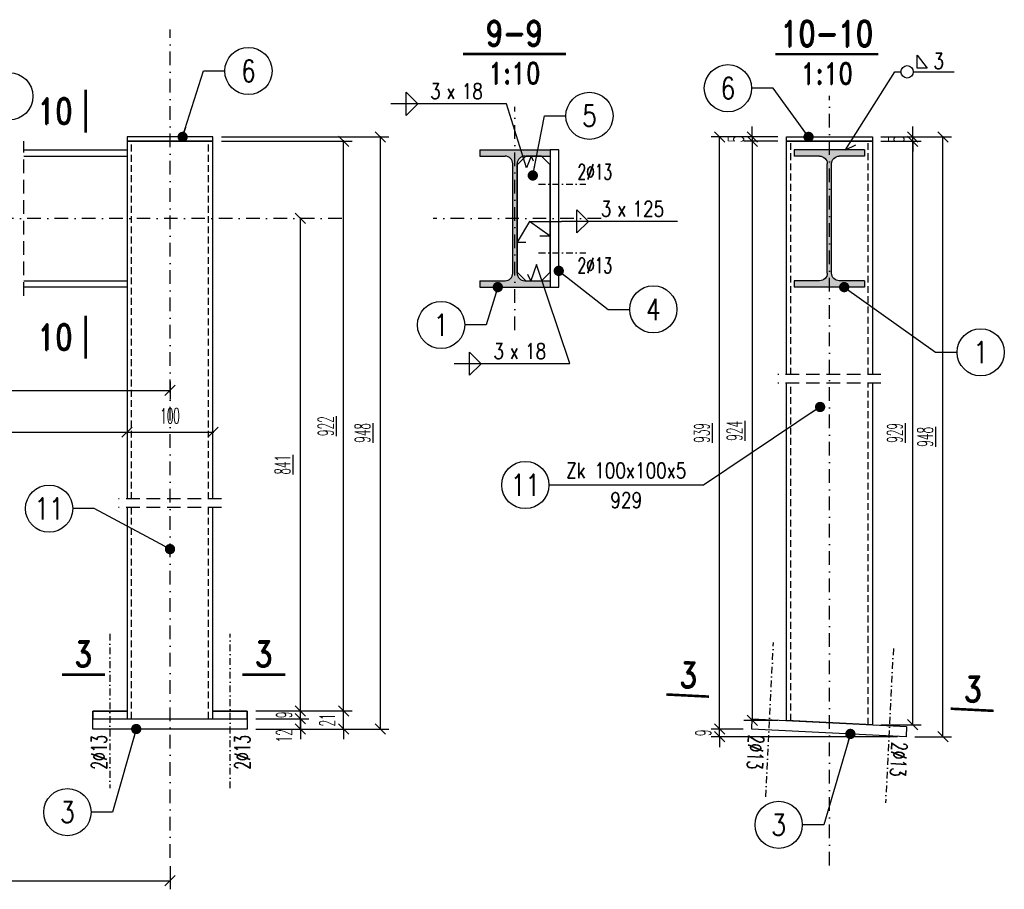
# Model space of a CAD drawing. Header units: millimetres. Extents: x -228255 to 14536, y -140109 to 119945.
# Tile 4 of 123: x -204224 to -203078, y 51501 to 52514. Entities that reach past the tile are written whole.
import ezdxf
from ezdxf.enums import TextEntityAlignment as Align

# ---------------------------------------------------------------- set-up
doc = ezdxf.new("R2010")
doc.units = ezdxf.units.MM
doc.header["$LTSCALE"] = 2.5
for name, pattern in [('DASHDOT', [25.4, 12.7, -6.35, 0, -6.35]), ('DASHDOT2', [12.7, 6.35, -3.175, 0, -3.175]), ('DASHED', [19.05, 12.7, -6.35]), ('DASHED2', [9.525, 6.35, -3.175])]:
    doc.linetypes.add(name, pattern=pattern)
for name, color, linetype in [('Gruba', 6, 'Continuous'), ('Opisy_stal', 7, 'Continuous'), ('Osie', 134, 'DASHDOT'), ('Osie_laczniki', 157, 'DASHDOT2'), ('Przerywana', 5, 'DASHED'), ('stal', 4, 'Continuous'), ('Stal_nw', 181, 'DASHED2'), ('Stal_przekroj', 1, 'Continuous'), ('Tekst', 31, 'Continuous'), ('Wymiary', 86, 'Continuous')]:
    doc.layers.add(name, color=color, linetype=linetype)
doc.styles.get("Standard").update_dxf_attribs({"font": 'romans.shx', "width": 0.65})
doc.styles.add('style1', font='romand.shx', dxfattribs={"width": 0.8})
doc.styles.add('style3', font='romans.shx', dxfattribs={"width": 0.5})
doc.dimstyles.new('Skala_10', dxfattribs={"dimtxt": 18, "dimasz": 12, "dimexe": 10, "dimexo": 10, "dimgap": 10, "dimtad": 1, "dimdec": 0, "dimdsep": 46, "dimtxsty": 'style3', "dimblk": 'OBLIQUE', "dimcen": 0, "dimdle": 1, "dimclrd": 256, "dimclre": 256, "dimclrt": 31, "dimadec": 1, "dimazin": 0, "dimtfac": 1, "dimtdec": 0, "dimtix": 1, "dimtmove": 2, "dimatfit": 0, "dimldrblk": 'DOT', "dimfxl": 1, "dimtolj": 1, "dimtzin": 0, "dimlwd": -1, "dimlwe": -1, "dimarcsym": 0})
doc.dimstyles.new('Skala_10$7', dxfattribs={"dimscale": 0, "dimtxt": 18, "dimasz": 12, "dimexe": 10, "dimexo": 15, "dimgap": 5, "dimtad": 1, "dimdec": 0, "dimrnd": 0.5, "dimzin": 9, "dimdsep": 46, "dimtxsty": 'Standard', "dimblk1": 'OBLIQUE', "dimblk2": 'OBLIQUE', "dimsah": 1, "dimcen": 10, "dimdle": 10, "dimclrt": 31, "dimadec": 0, "dimazin": 0, "dimtfac": 1, "dimtdec": 0, "dimtmove": 2, "dimatfit": 3, "dimldrblk": 'DOT', "dimfxl": 1, "dimtolj": 1, "dimtzin": 9, "dimarcsym": 0})

# ---------------------------------------------------------------- blocks, each defined once
blk = doc.blocks.new('_Oblique')
at = {"color": 0, "linetype": 'ByBlock', "lineweight": -2}
blk.add_line((-0.5, -0.5), (0.5, 0.5), dxfattribs=at)
blk = doc.blocks.new('*D716')
at = {"layer": 'Defpoints', "color": 0, "ltscale": 0.5, "transparency": 16777216}
for p in [(-205779.2, 51537.6), (-204049.2, 51537.6), (-204049.2, 51510.8)]:
    blk.add_point(p, dxfattribs=at)
at = {"layer": 'Wymiary', "ltscale": 0.5, "transparency": 16777216}
for p, q in [((-205779.2, 51527.6), (-205779.2, 51500.8)), ((-204049.2, 51527.6), (-204049.2, 51500.8)), ((-205780.2, 51510.8), (-204048.2, 51510.8))]:
    blk.add_line(p, q, dxfattribs=at)
at = {"layer": 'Wymiary', "ltscale": 0.5, "transparency": 16777216, "xscale": 12, "yscale": 12, "zscale": 12, "rotation": 180}
blk.add_blockref('_Oblique', (-205779.2, 51510.8), dxfattribs=at)
at = {"layer": 'Wymiary', "ltscale": 0.5, "transparency": 16777216, "xscale": 12, "yscale": 12, "zscale": 12}
blk.add_blockref('_Oblique', (-204049.2, 51510.8), dxfattribs=at)
at = {"layer": 'Wymiary', "color": 31, "ltscale": 0.5, "transparency": 16777216, "insert": (-204914.2, 51531.6), "char_height": 18, "attachment_point": 5, "style": 'style3'}
blk.add_mtext('\\A1;\\L5700', dxfattribs=at)
blk = doc.blocks.new('_Dot')
at = {"color": 0, "linetype": 'ByBlock', "lineweight": -2}
blk.add_line((-0.5, 0), (-1, 0), dxfattribs=at)
at = {"color": 0, "linetype": 'ByBlock', "const_width": 0.5}
blk.add_lwpolyline([(-0.25, 0, 1), (0.25, 0, 1)], format="xyb", close=True, dxfattribs=at)
blk = doc.blocks.new('*D717')
at = {"layer": 'Defpoints', "color": 0, "ltscale": 0.5, "transparency": 16777216}
for p in [(-203897.4, 52282.6), (-203897.4, 52282.6), (-203959.2, 51708.6)]:
    blk.add_point(p, dxfattribs=at)
at = {"layer": 'Wymiary', "ltscale": 0.5, "transparency": 16777216}
for p, q in [((-203897.4, 51707.6), (-203897.4, 52283.6)), ((-203949.2, 51708.6), (-203887.4, 51708.6))]:
    blk.add_line(p, q, dxfattribs=at)
at = {"layer": 'Wymiary', "ltscale": 0.5, "transparency": 16777216, "xscale": 12, "yscale": 12, "zscale": 12}
for p, rotation in [((-203897.4, 52282.6), 90), ((-203897.4, 51708.6), 270)]:
    blk.add_blockref('_Oblique', p, dxfattribs=dict(at, rotation=rotation))
at = {"layer": 'Wymiary', "color": 31, "ltscale": 0.5, "transparency": 16777216, "insert": (-203918.2, 51995.6), "char_height": 18, "attachment_point": 5, "rotation": 90, "style": 'style3'}
blk.add_mtext('\\A1;\\L841', dxfattribs=at)
blk = doc.blocks.new('*D718')
at = {"layer": 'Defpoints', "color": 0, "ltscale": 0.5, "transparency": 16777216}
for p in [(-203999.2, 52372.6), (-203847.1, 52372.6), (-203959.2, 51708.6)]:
    blk.add_point(p, dxfattribs=at)
at = {"layer": 'Wymiary', "ltscale": 0.5, "transparency": 16777216}
for p, q in [((-203847.1, 51707.6), (-203847.1, 52373.6)), ((-203989.2, 52372.6), (-203837.1, 52372.6)), ((-203949.2, 51708.6), (-203837.1, 51708.6))]:
    blk.add_line(p, q, dxfattribs=at)
at = {"layer": 'Wymiary', "ltscale": 0.5, "transparency": 16777216, "xscale": 12, "yscale": 12, "zscale": 12}
for p, rotation in [((-203847.1, 52372.6), 90), ((-203847.1, 51708.6), 270)]:
    blk.add_blockref('_Oblique', p, dxfattribs=dict(at, rotation=rotation))
at = {"layer": 'Wymiary', "color": 31, "ltscale": 0.5, "transparency": 16777216, "insert": (-203867.9, 52040.6), "char_height": 18, "attachment_point": 5, "rotation": 90, "style": 'style3'}
blk.add_mtext('\\A1;\\L922', dxfattribs=at)
blk = doc.blocks.new('*D719')
at = {"layer": 'Defpoints', "color": 0, "ltscale": 0.5, "transparency": 16777216}
for p in [(-203999.2, 52377.6), (-203959.2, 51687.6), (-203804.3, 51687.6)]:
    blk.add_point(p, dxfattribs=at)
at = {"layer": 'Wymiary', "ltscale": 0.5, "transparency": 16777216}
for p, q in [((-203989.2, 52377.6), (-203794.3, 52377.6)), ((-203804.3, 52378.6), (-203804.3, 51686.6)), ((-203949.2, 51687.6), (-203794.3, 51687.6))]:
    blk.add_line(p, q, dxfattribs=at)
at = {"layer": 'Wymiary', "ltscale": 0.5, "transparency": 16777216, "xscale": 12, "yscale": 12, "zscale": 12}
for p, rotation in [((-203804.3, 52377.6), 90), ((-203804.3, 51687.6), 270)]:
    blk.add_blockref('_Oblique', p, dxfattribs=dict(at, rotation=rotation))
at = {"layer": 'Wymiary', "color": 31, "ltscale": 0.5, "transparency": 16777216, "insert": (-203825.1, 52032.6), "char_height": 18, "attachment_point": 5, "rotation": 90, "style": 'style3'}
blk.add_mtext('\\A1;\\L948', dxfattribs=at)
blk = doc.blocks.new('*D722')
at = {"layer": 'Defpoints', "color": 0, "ltscale": 0.5, "transparency": 16777216}
for p in [(-204501.7, 52102.6), (-204049.2, 52102.6), (-204049.2, 52082.1)]:
    blk.add_point(p, dxfattribs=at)
at = {"layer": 'Wymiary', "ltscale": 0.5, "transparency": 16777216}
for p, q in [((-204501.7, 52092.6), (-204501.7, 52072.1)), ((-204049.2, 52092.6), (-204049.2, 52072.1)), ((-204502.7, 52082.1), (-204048.2, 52082.1))]:
    blk.add_line(p, q, dxfattribs=at)
at = {"layer": 'Wymiary', "ltscale": 0.5, "transparency": 16777216, "xscale": 12, "yscale": 12, "zscale": 12, "rotation": 180}
blk.add_blockref('_Oblique', (-204501.7, 52082.1), dxfattribs=at)
at = {"layer": 'Wymiary', "ltscale": 0.5, "transparency": 16777216, "xscale": 12, "yscale": 12, "zscale": 12}
blk.add_blockref('_Oblique', (-204049.2, 52082.1), dxfattribs=at)
at = {"layer": 'Wymiary', "color": 31, "ltscale": 0.5, "transparency": 16777216, "insert": (-204275.5, 52102.9), "char_height": 18, "attachment_point": 5, "style": 'style3'}
blk.add_mtext('\\A1;\\L1055', dxfattribs=at)
blk = doc.blocks.new('*D724')
at = {"layer": 'Defpoints', "color": 0, "ltscale": 0.5, "transparency": 16777216}
for p in [(-205729.2, 52048.9), (-204099.2, 52033.5), (-204099.2, 52033.5)]:
    blk.add_point(p, dxfattribs=at)
at = {"layer": 'Wymiary', "ltscale": 0.5, "transparency": 16777216}
for p, q in [((-205730.2, 52033.5), (-204098.2, 52033.5)), ((-205729.2, 52038.9), (-205729.2, 52023.5))]:
    blk.add_line(p, q, dxfattribs=at)
at = {"layer": 'Wymiary', "ltscale": 0.5, "transparency": 16777216, "xscale": 12, "yscale": 12, "zscale": 12, "rotation": 180}
blk.add_blockref('_Oblique', (-205729.2, 52033.5), dxfattribs=at)
at = {"layer": 'Wymiary', "ltscale": 0.5, "transparency": 16777216, "xscale": 12, "yscale": 12, "zscale": 12}
blk.add_blockref('_Oblique', (-204099.2, 52033.5), dxfattribs=at)
at = {"layer": 'Wymiary', "color": 31, "ltscale": 0.5, "transparency": 16777216, "insert": (-204714.2, 52054.3), "char_height": 18, "attachment_point": 5, "style": 'style3'}
blk.add_mtext('\\A1;\\L5600', dxfattribs=at)
blk = doc.blocks.new('*D725')
at = {"layer": 'Defpoints', "color": 0, "ltscale": 0.5, "transparency": 16777216}
for p in [(-204099.2, 52033.5), (-203999.2, 52033.5), (-203999.2, 52033.5)]:
    blk.add_point(p, dxfattribs=at)
at = {"layer": 'Wymiary', "ltscale": 0.5, "transparency": 16777216}
blk.add_line((-204100.2, 52033.5), (-203998.2, 52033.5), dxfattribs=at)
at = {"layer": 'Wymiary', "ltscale": 0.5, "transparency": 16777216, "xscale": 12, "yscale": 12, "zscale": 12, "rotation": 180}
blk.add_blockref('_Oblique', (-204099.2, 52033.5), dxfattribs=at)
at = {"layer": 'Wymiary', "ltscale": 0.5, "transparency": 16777216, "xscale": 12, "yscale": 12, "zscale": 12}
blk.add_blockref('_Oblique', (-203999.2, 52033.5), dxfattribs=at)
at = {"layer": 'Wymiary', "color": 31, "ltscale": 0.5, "transparency": 16777216, "insert": (-204049.2, 52052.5), "char_height": 18, "attachment_point": 5, "style": 'style3'}
blk.add_mtext('\\A1;100', dxfattribs=at)
blk = doc.blocks.new('Elem_lewy')
at = {"color": 7}
blk.add_line((0, 0), (-25, 0), dxfattribs=at)
blk.add_circle((-52.5, 0), 27.5, dxfattribs=at)
at = {"color": 31, "width": 0.8}
blk.add_attdef('22', text='', height=25, dxfattribs=at).set_placement((-52.5, 0), align=Align.MIDDLE)
blk = doc.blocks.new('Elem_prawy')
at = {"color": 7}
blk.add_line((0, 0), (25, 0), dxfattribs=at)
blk.add_circle((52.5, 0), 27.5, dxfattribs=at)
at = {"color": 31, "width": 0.8}
blk.add_attdef('22', text='', height=25, dxfattribs=at).set_placement((52.5, 0), align=Align.MIDDLE)
blk = doc.blocks.new('I160PE')
for p, q in [((-41, 160), (41, 160)), ((-41, 160), (-41, 152.6)), ((-41, 152.6), (-11.5, 152.6)), ((11.5, 152.6), (41, 152.6)), ((41, 160), (41, 152.6)), ((-2.5, 16.4), (-2.5, 143.6)), ((2.5, 16.4), (2.5, 143.6)), ((-41, 7.4), (-11.5, 7.4)), ((-41, 7.4), (-41, 0)), ((-41, 0), (41, 0)), ((11.5, 7.4), (41, 7.4)), ((41, 7.4), (41, 0))]:
    blk.add_line(p, q)
for centre, start, end in [((-11.5, 143.6), 0, 90), ((11.5, 143.6), 90, 180), ((-11.5, 16.4), 270, 0), ((11.5, 16.4), 180, 270)]:
    blk.add_arc(centre, 9, start, end)
blk = doc.blocks.new('Pach_obustr_lewa')
at = {"color": 7}
for p, q in [((-117, -13.5), (-117, 13.5)), ((-117, 13.5), (-103.5, 0)), ((0, 0), (-135, 0)), ((-117, -13.5), (-103.5, 0))]:
    blk.add_line(p, q, dxfattribs=at)
at = {"color": 31, "width": 0.8}
blk.add_text('x', height=18, dxfattribs=at).set_placement((-70, 5.6))
blk.add_attdef('AA', text='', height=18, dxfattribs=at).set_placement((-76.8, 5.6), align=Align.RIGHT)
blk.add_attdef('LLLL', (-52.3, 5.6), '', height=18, dxfattribs=at)
blk = doc.blocks.new('Pach_obustr_prawa')
at = {"color": 7}
for p, q in [((18, -13.5), (18, 13.5)), ((18, 13.5), (31.5, 0)), ((135, 0), (0, 0)), ((18, -13.5), (31.5, 0))]:
    blk.add_line(p, q, dxfattribs=at)
at = {"color": 31, "width": 0.8}
blk.add_text('x', height=18, dxfattribs=at).set_placement((65, 5.6))
blk.add_attdef('AA', text='', height=18, dxfattribs=at).set_placement((58.2, 5.6), align=Align.RIGHT)
blk.add_attdef('LLLL', (82.7, 5.6), '', height=18, dxfattribs=at)
blk = doc.blocks.new('*D745')
at = {"layer": 'Defpoints', "color": 0, "ltscale": 0.5, "transparency": 16777216}
for p in [(-203959.2, 51699.6), (-203897.4, 51699.6), (-203959.2, 51687.6)]:
    blk.add_point(p, dxfattribs=at)
at = {"layer": 'Wymiary', "ltscale": 0.5, "transparency": 16777216}
for p, q in [((-203897.4, 51699.6), (-203897.4, 51711.6)), ((-203949.2, 51699.6), (-203887.4, 51699.6)), ((-203897.4, 51687.6), (-203897.4, 51699.6)), ((-203949.2, 51687.6), (-203887.4, 51687.6)), ((-203897.4, 51687.6), (-203897.4, 51675.6))]:
    blk.add_line(p, q, dxfattribs=at)
at = {"layer": 'Wymiary', "ltscale": 0.5, "transparency": 16777216, "xscale": 12, "yscale": 12, "zscale": 12}
for p, rotation in [((-203897.4, 51699.6), 270), ((-203897.4, 51687.6), 90)]:
    blk.add_blockref('_Oblique', p, dxfattribs=dict(at, rotation=rotation))
at = {"layer": 'Wymiary', "color": 31, "ltscale": 0.5, "transparency": 16777216, "insert": (-203916.4, 51679.8), "char_height": 18, "attachment_point": 5, "rotation": 90, "style": 'style3'}
blk.add_mtext('\\A1;12', dxfattribs=at)
blk = doc.blocks.new('*D746')
at = {"layer": 'Defpoints', "color": 0, "ltscale": 0.5, "transparency": 16777216}
for p in [(-203959.2, 51708.6), (-203847.1, 51708.6), (-203959.2, 51687.6)]:
    blk.add_point(p, dxfattribs=at)
at = {"layer": 'Wymiary', "ltscale": 0.5, "transparency": 16777216}
for p, q in [((-203847.1, 51708.6), (-203847.1, 51720.6)), ((-203949.2, 51708.6), (-203837.1, 51708.6)), ((-203847.1, 51687.6), (-203847.1, 51708.6)), ((-203949.2, 51687.6), (-203837.1, 51687.6)), ((-203847.1, 51687.6), (-203847.1, 51675.6))]:
    blk.add_line(p, q, dxfattribs=at)
at = {"layer": 'Wymiary', "ltscale": 0.5, "transparency": 16777216, "xscale": 12, "yscale": 12, "zscale": 12}
for p, rotation in [((-203847.1, 51708.6), 270), ((-203847.1, 51687.6), 90)]:
    blk.add_blockref('_Oblique', p, dxfattribs=dict(at, rotation=rotation))
at = {"layer": 'Wymiary', "color": 31, "ltscale": 0.5, "transparency": 16777216, "insert": (-203866.1, 51698.1), "char_height": 18, "attachment_point": 5, "rotation": 90, "style": 'style3'}
blk.add_mtext('\\A1;21', dxfattribs=at)
blk = doc.blocks.new('*D747')
at = {"layer": 'Defpoints', "color": 0, "ltscale": 0.5, "transparency": 16777216}
for p in [(-203959.2, 51708.6), (-203897.4, 51708.6), (-203959.2, 51699.6)]:
    blk.add_point(p, dxfattribs=at)
at = {"layer": 'Wymiary', "ltscale": 0.5, "transparency": 16777216}
for p, q in [((-203897.4, 51708.6), (-203897.4, 51720.6)), ((-203949.2, 51708.6), (-203887.4, 51708.6)), ((-203897.4, 51699.6), (-203897.4, 51708.6)), ((-203949.2, 51699.6), (-203887.4, 51699.6)), ((-203897.4, 51699.6), (-203897.4, 51687.6))]:
    blk.add_line(p, q, dxfattribs=at)
at = {"layer": 'Wymiary', "ltscale": 0.5, "transparency": 16777216, "xscale": 12, "yscale": 12, "zscale": 12}
for p, rotation in [((-203897.4, 51708.6), 270), ((-203897.4, 51699.6), 90)]:
    blk.add_blockref('_Oblique', p, dxfattribs=dict(at, rotation=rotation))
at = {"layer": 'Wymiary', "color": 31, "ltscale": 0.5, "transparency": 16777216, "insert": (-203916.4, 51704.1), "char_height": 18, "attachment_point": 5, "rotation": 90, "style": 'style3'}
blk.add_mtext('\\A1;9', dxfattribs=at)
blk = doc.blocks.new('Pach_obwod_prawa')
at = {"color": 7}
for p, q in [((26.2368, 4.32), (26.2368, 19.44)), ((26.2368, 19.44), (37.7568, 4.32)), ((0, 0), (7.2, 0)), ((21.6, 0), (69.12, 0)), ((37.7568, 4.32), (26.2368, 4.32))]:
    blk.add_line(p, q, dxfattribs=at)
blk.add_circle((14.4, 0), 7.2, dxfattribs=at)
at = {"color": 31, "width": 0.8}
blk.add_attdef('A', (44.9568, 3.6), '', height=18, dxfattribs=at)
blk = doc.blocks.new('*D748')
at = {"layer": 'Defpoints', "color": 0, "ltscale": 0.5, "transparency": 16777216}
for p in [(-203409.1, 51687.6), (-203371.6, 51687.6), (-203191.9, 51678.6)]:
    blk.add_point(p, dxfattribs=at)
at = {"layer": 'Wymiary', "ltscale": 0.5, "transparency": 16777216}
for p, q in [((-203409.1, 51687.6), (-203409.1, 51699.6)), ((-203381.6, 51687.6), (-203419.1, 51687.6)), ((-203409.1, 51678.6), (-203409.1, 51687.6)), ((-203201.9, 51678.6), (-203419.1, 51678.6)), ((-203409.1, 51678.6), (-203409.1, 51666.6))]:
    blk.add_line(p, q, dxfattribs=at)
at = {"layer": 'Wymiary', "ltscale": 0.5, "transparency": 16777216, "xscale": 12, "yscale": 12, "zscale": 12}
for p, rotation in [((-203409.1, 51687.6), 270), ((-203409.1, 51678.6), 90)]:
    blk.add_blockref('_Oblique', p, dxfattribs=dict(at, rotation=rotation))
at = {"layer": 'Wymiary', "color": 31, "ltscale": 0.5, "transparency": 16777216, "insert": (-203428.1, 51683.1), "char_height": 18, "attachment_point": 5, "rotation": 90, "style": 'style3'}
blk.add_mtext('\\A1;9', dxfattribs=at)
blk = doc.blocks.new('*D749')
at = {"layer": 'Defpoints', "color": 0, "ltscale": 0.5, "transparency": 16777216}
for p in [(-203409.1, 52377.6), (-203331.2, 52377.6), (-203371.6, 51687.6)]:
    blk.add_point(p, dxfattribs=at)
at = {"layer": 'Wymiary', "ltscale": 0.5, "transparency": 16777216}
for p, q in [((-203341.2, 52377.6), (-203419.1, 52377.6)), ((-203409.1, 51686.6), (-203409.1, 52378.6)), ((-203381.6, 51687.6), (-203419.1, 51687.6))]:
    blk.add_line(p, q, dxfattribs=at)
at = {"layer": 'Wymiary', "ltscale": 0.5, "transparency": 16777216, "xscale": 12, "yscale": 12, "zscale": 12}
for p, rotation in [((-203409.1, 52377.6), 90), ((-203409.1, 51687.6), 270)]:
    blk.add_blockref('_Oblique', p, dxfattribs=dict(at, rotation=rotation))
at = {"layer": 'Wymiary', "color": 31, "ltscale": 0.5, "transparency": 16777216, "insert": (-203429.9, 52032.6), "char_height": 18, "attachment_point": 5, "rotation": 90, "style": 'style3'}
blk.add_mtext('\\A1;\\L939', dxfattribs=at)
blk = doc.blocks.new('*D750')
at = {"layer": 'Defpoints', "color": 0, "ltscale": 0.5, "transparency": 16777216}
for p in [(-203331.2, 52372.6), (-203371, 51697.6), (-203331.2, 51697.6)]:
    blk.add_point(p, dxfattribs=at)
at = {"layer": 'Wymiary', "ltscale": 0.5, "transparency": 16777216}
for p, q in [((-203371, 52373.6), (-203371, 51696.6)), ((-203341.2, 52372.6), (-203381, 52372.6)), ((-203341.2, 51697.6), (-203381, 51697.6))]:
    blk.add_line(p, q, dxfattribs=at)
at = {"layer": 'Wymiary', "ltscale": 0.5, "transparency": 16777216, "xscale": 12, "yscale": 12, "zscale": 12}
for p, rotation in [((-203371, 52372.6), 90), ((-203371, 51697.6), 270)]:
    blk.add_blockref('_Oblique', p, dxfattribs=dict(at, rotation=rotation))
at = {"layer": 'Wymiary', "color": 31, "ltscale": 0.5, "transparency": 16777216, "insert": (-203391.8, 52035.1), "char_height": 18, "attachment_point": 5, "rotation": 90, "style": 'style3'}
blk.add_mtext('\\A1;\\L924', dxfattribs=at)
blk = doc.blocks.new('*D751')
at = {"layer": 'Defpoints', "color": 0, "ltscale": 0.5, "transparency": 16777216}
for p in [(-203231.2, 52372.6), (-203184.2, 52372.6), (-203231.2, 51692.6)]:
    blk.add_point(p, dxfattribs=at)
at = {"layer": 'Wymiary', "ltscale": 0.5, "transparency": 16777216}
for p, q in [((-203184.2, 51691.6), (-203184.2, 52373.6)), ((-203221.2, 52372.6), (-203174.2, 52372.6)), ((-203221.2, 51692.6), (-203174.2, 51692.6))]:
    blk.add_line(p, q, dxfattribs=at)
at = {"layer": 'Wymiary', "ltscale": 0.5, "transparency": 16777216, "xscale": 12, "yscale": 12, "zscale": 12}
for p, rotation in [((-203184.2, 52372.6), 90), ((-203184.2, 51692.6), 270)]:
    blk.add_blockref('_Oblique', p, dxfattribs=dict(at, rotation=rotation))
at = {"layer": 'Wymiary', "color": 31, "ltscale": 0.5, "transparency": 16777216, "insert": (-203205, 52032.6), "char_height": 18, "attachment_point": 5, "rotation": 90, "style": 'style3'}
blk.add_mtext('\\A1;\\L929', dxfattribs=at)
blk = doc.blocks.new('*D752')
at = {"layer": 'Defpoints', "color": 0, "ltscale": 0.5, "transparency": 16777216}
for p in [(-203331.2, 52377.6), (-203371, 52372.6), (-203331.2, 52372.6)]:
    blk.add_point(p, dxfattribs=at)
at = {"layer": 'Wymiary', "ltscale": 0.5, "transparency": 16777216}
for p, q in [((-203371, 52377.6), (-203371, 52389.6)), ((-203341.2, 52377.6), (-203381, 52377.6)), ((-203371, 52377.6), (-203371, 52372.6)), ((-203341.2, 52372.6), (-203381, 52372.6)), ((-203371, 52372.6), (-203371, 52360.6))]:
    blk.add_line(p, q, dxfattribs=at)
at = {"layer": 'Wymiary', "ltscale": 0.5, "transparency": 16777216, "xscale": 12, "yscale": 12, "zscale": 12}
for p, rotation in [((-203371, 52377.6), 270), ((-203371, 52372.6), 90)]:
    blk.add_blockref('_Oblique', p, dxfattribs=dict(at, rotation=rotation))
at = {"layer": 'Wymiary', "color": 31, "ltscale": 0.5, "transparency": 16777216, "insert": (-203390, 52375.1), "char_height": 18, "attachment_point": 5, "rotation": 90, "style": 'style3'}
blk.add_mtext('\\A1;5', dxfattribs=at)
blk = doc.blocks.new('*D753')
at = {"layer": 'Defpoints', "color": 0, "ltscale": 0.5, "transparency": 16777216}
for p in [(-203231.2, 52377.6), (-203149, 52377.6), (-203191.9, 51678.6)]:
    blk.add_point(p, dxfattribs=at)
at = {"layer": 'Wymiary', "ltscale": 0.5, "transparency": 16777216}
for p, q in [((-203221.2, 52377.6), (-203139, 52377.6)), ((-203149, 51677.6), (-203149, 52378.6)), ((-203181.9, 51678.6), (-203139, 51678.6))]:
    blk.add_line(p, q, dxfattribs=at)
at = {"layer": 'Wymiary', "ltscale": 0.5, "transparency": 16777216, "xscale": 12, "yscale": 12, "zscale": 12}
for p, rotation in [((-203149, 52377.6), 90), ((-203149, 51678.6), 270)]:
    blk.add_blockref('_Oblique', p, dxfattribs=dict(at, rotation=rotation))
at = {"layer": 'Wymiary', "color": 31, "ltscale": 0.5, "transparency": 16777216, "insert": (-203169.8, 52028.1), "char_height": 18, "attachment_point": 5, "rotation": 90, "style": 'style3'}
blk.add_mtext('\\A1;\\L948', dxfattribs=at)
blk = doc.blocks.new('*D754')
at = {"layer": 'Defpoints', "color": 0, "ltscale": 0.5, "transparency": 16777216}
for p in [(-203231.2, 52377.6), (-203184.2, 52377.6), (-203231.2, 52372.6)]:
    blk.add_point(p, dxfattribs=at)
at = {"layer": 'Wymiary', "ltscale": 0.5, "transparency": 16777216}
for p, q in [((-203184.2, 52377.6), (-203184.2, 52389.6)), ((-203221.2, 52377.6), (-203174.2, 52377.6)), ((-203184.2, 52372.6), (-203184.2, 52377.6)), ((-203221.2, 52372.6), (-203174.2, 52372.6)), ((-203184.2, 52372.6), (-203184.2, 52360.6))]:
    blk.add_line(p, q, dxfattribs=at)
at = {"layer": 'Wymiary', "ltscale": 0.5, "transparency": 16777216, "xscale": 12, "yscale": 12, "zscale": 12}
for p, rotation in [((-203184.2, 52377.6), 270), ((-203184.2, 52372.6), 90)]:
    blk.add_blockref('_Oblique', p, dxfattribs=dict(at, rotation=rotation))
at = {"layer": 'Wymiary', "color": 31, "ltscale": 0.5, "transparency": 16777216, "insert": (-203203.2, 52375.1), "char_height": 18, "attachment_point": 5, "rotation": 90, "style": 'style3'}
blk.add_mtext('\\A1;5', dxfattribs=at)
blk = doc.blocks.new('Op_el_lewy')
at = {"color": 7}
blk.add_line((0, 0), (-180, 0), dxfattribs=at)
blk.add_circle((-207.5, 0), 27.5, dxfattribs=at)
at = {"color": 31, "width": 0.8}
for tag, p in [('ZK_120X120X5', (-90, 7.875)), ('1000', (-90, -26.649))]:
    blk.add_attdef(tag, text='', height=18, dxfattribs=at).set_placement(p, align=Align.CENTER)
blk.add_attdef('22', text='', height=25, dxfattribs=at).set_placement((-207.5, 0), align=Align.MIDDLE)

msp = doc.modelspace()

# ---------------------------------------------------------------- hatches: boundary and pattern name
at = {"layer": 'Stal_przekroj', "ltscale": 0.5}
h = msp.add_hatch(color=256, dxfattribs=at)
h.dxf.hatch_style = 1
h.paths.add_polyline_path([(-203606.45, 52362.57), (-203688.45, 52362.57), (-203688.45, 52355.17), (-203658.95, 52355.17, -0.4142136), (-203649.95, 52346.17), (-203649.95, 52218.97, -0.4142136), (-203658.95, 52209.97), (-203688.45, 52209.97), (-203688.45, 52202.57), (-203606.45, 52202.57), (-203606.45, 52209.97), (-203635.95, 52209.97, -0.4142136), (-203644.95, 52218.97), (-203644.95, 52346.17, -0.4142136), (-203635.95, 52355.17), (-203606.45, 52355.17)])
h = msp.add_hatch(color=256, dxfattribs=at)
h.dxf.hatch_style = 1
h.paths.add_polyline_path([(-203240.16, 52362.57), (-203322.16, 52362.57), (-203322.16, 52355.17), (-203292.66, 52355.17, -0.4142136), (-203283.66, 52346.17), (-203283.66, 52218.97, -0.4142136), (-203292.66, 52209.97), (-203322.16, 52209.97), (-203322.16, 52202.57), (-203240.16, 52202.57), (-203240.16, 52209.97), (-203269.66, 52209.97, -0.4142136), (-203278.66, 52218.97), (-203278.66, 52346.17, -0.4142136), (-203269.66, 52355.17), (-203240.16, 52355.17)])

# ---------------------------------------------------------------- linework, layer by layer
at = {"layer": 'Gruba', "const_width": 3}
for points in [[(-203708.07, 52474.29), (-203588.07, 52474.29)], [(-203344.05, 52474.03), (-203224.05, 52474.03)], [(-204147.43, 52432.71), (-204147.43, 52382.71)], [(-204147.43, 52169.32), (-204147.43, 52119.32)], [(-204175.06, 51750.97), (-204125.06, 51750.97)], [(-203965.07, 51750.97), (-203915.07, 51750.97)], [(-203471.3, 51727.85), (-203421.36, 51725.35)], [(-203139.87, 51711.28), (-203089.93, 51708.78)]]:
    msp.add_lwpolyline(points, dxfattribs=at)
at = {"layer": 'Opisy_stal', "ltscale": 0.5}
for p, q in [((-203262.52, 52362.57), (-203205.13, 52453.42)), ((-203634.12, 52341.67), (-203657.18, 52416.16)), ((-203262.52, 52362.57), (-203250.63, 52368.3)), ((-203628.54, 52355.17), (-203634.12, 52341.67)), ((-203628.54, 52355.17), (-203626.08, 52349.54)), ((-203630.33, 52279.14), (-203644.95, 52254.74)), ((-203606.45, 52262.06), (-203630.33, 52279.14)), ((-203630.33, 52279.14), (-203593.3, 52279.14)), ((-203606.45, 52262.06), (-203618.46, 52262.06)), ((-203644.95, 52254.74), (-203634.83, 52254.74)), ((-203622.47, 52229.02), (-203629.11, 52209.97)), ((-203583.49, 52113.53), (-203622.47, 52229.02)), ((-203629.11, 52209.97), (-203632.63, 52217.28))]:
    msp.add_line(p, q, dxfattribs=at)
at = {"layer": 'Osie', "ltscale": 0.5}
for p, q in [((-204049.21, 51537.57), (-204049.21, 52502.57)), ((-203281.16, 51528.58), (-203281.16, 52425.26)), ((-203647.45, 52152.57), (-203647.45, 52412.57)), ((-203849.21, 52282.57), (-205979.21, 52282.57)), ((-203547.22, 52282.57), (-203742.69, 52282.57))]:
    msp.add_line(p, q, dxfattribs=at)
at = {"layer": 'Osie_laczniki', "ltscale": 0.5}
for p, q in [((-203619.88, 52322.57), (-203564.92, 52322.57)), ((-203619.88, 52242.57), (-203564.92, 52242.57)), ((-204119.21, 51798.56), (-204119.21, 51618.56)), ((-203979.21, 51618.56), (-203979.21, 51798.56)), ((-203355.45, 51608.68), (-203346.46, 51788.46)), ((-203206.75, 51781.47), (-203215.74, 51601.7))]:
    msp.add_line(p, q, dxfattribs=at)
at = {"layer": 'Przerywana', "ltscale": 0.5}
for p, q in [((-204219.28, 52192.57), (-204219.28, 52372.57)), ((-203221.16, 52100.61), (-203341.16, 52100.61)), ((-203221.16, 52090.61), (-203341.16, 52090.61)), ((-203989.21, 51955.8), (-204109.21, 51955.8)), ((-203989.21, 51945.8), (-204109.21, 51945.8))]:
    msp.add_line(p, q, dxfattribs=at)
at = {"layer": 'stal', "ltscale": 0.5}
for p, q in [((-204219.28, 52355.17), (-204099.21, 52355.17)), ((-204219.28, 52209.97), (-204099.21, 52209.97))]:
    msp.add_line(p, q, dxfattribs=at)
for points in [[(-204099.21, 52372.57), (-203999.21, 52372.57), (-203999.21, 52377.57), (-204099.21, 52377.57)], [(-203231.16, 52372.57), (-203331.16, 52372.57), (-203331.16, 52377.57), (-203231.16, 52377.57)], [(-203606.45, 52202.57), (-203596.45, 52202.57), (-203596.45, 52362.57), (-203606.45, 52362.57)], [(-203191.87, 51678.6), (-203371.65, 51687.59), (-203371.05, 51699.57), (-203191.27, 51690.59)]]:
    msp.add_lwpolyline(points, close=True, dxfattribs=at)
for points in [[(-204219.28, 52362.57), (-204099.21, 52362.57), (-204099.21, 52202.57), (-204219.28, 52202.57)], [(-203999.21, 51955.8), (-203999.21, 52372.57), (-204099.21, 52372.57), (-204099.21, 51955.8)], [(-203331.16, 52100.61), (-203331.16, 52372.57), (-203231.16, 52372.57), (-203231.16, 52100.61)], [(-203606.45, 52345.17), (-203616.45, 52355.17), (-203634.95, 52355.17), (-203644.95, 52345.17), (-203644.95, 52219.97), (-203634.95, 52209.97), (-203616.45, 52209.97), (-203606.45, 52219.97), (-203606.45, 52345.17)], [(-203231.16, 52090.61), (-203231.16, 51692.58), (-203331.16, 51697.58), (-203331.16, 52090.61)], [(-204099.21, 51945.8), (-204099.21, 51699.57), (-203999.21, 51699.57), (-203999.21, 51945.8)], [(-204099.21, 51708.56), (-204139.21, 51708.56), (-204139.21, 51699.57), (-203959.21, 51699.57), (-203959.21, 51708.56), (-203999.21, 51708.56)], [(-203999.21, 51708.56), (-203959.21, 51708.56), (-203959.21, 51687.59), (-204139.21, 51687.59), (-204139.21, 51708.56), (-204099.21, 51708.56)]]:
    msp.add_lwpolyline(points, dxfattribs=at)
at = {"layer": 'Stal_nw', "ltscale": 0.5}
for p, q in [((-204094.21, 51955.8), (-204094.21, 52372.57)), ((-204004.21, 51955.8), (-204004.21, 52372.57)), ((-203326.16, 52100.61), (-203326.16, 52372.57)), ((-203236.16, 52100.61), (-203236.16, 52372.57)), ((-203326.16, 51697.33), (-203326.16, 52090.61)), ((-203236.16, 51692.83), (-203236.16, 52090.61)), ((-204094.21, 51699.57), (-204094.21, 51945.8)), ((-204004.21, 51699.57), (-204004.21, 51945.8))]:
    msp.add_line(p, q, dxfattribs=at)

# ---------------------------------------------------------------- block references
at = {"layer": 'Opisy_stal', "ltscale": 0.5}
for name, p, values in [('Elem_prawy', (-204010.36, 52454.4), {'22': '6'}), ('Pach_obwod_prawa', (-203205.13, 52453.42), {'A': '3'}), ('Elem_lewy', (-203346.89, 52434.3), {'22': '6'}), ('Elem_prawy', (-204288.79, 52424.89), {'22': '1'}), ('Pach_obustr_lewa', (-203657.18, 52416.16), {'LLLL': '18', 'AA': '3'}), ('Elem_prawy', (-203613.18, 52402.1), {'22': '5'}), ('Pach_obustr_prawa', (-203593.3, 52279.14), {'AA': '3', 'LLLL': '125'}), ('Elem_prawy', (-203538.85, 52176.58), {'22': '4'}), ('Elem_lewy', (-203680.96, 52158.46), {'22': '1'}), ('Elem_prawy', (-203157.51, 52126.6), {'22': '1'}), ('Pach_obustr_lewa', (-203583.42, 52113.28), {'LLLL': '18', 'AA': '3'}), ('Op_el_lewy', (-203427.84, 51971.91), {'1000': '929', '22': '11', 'ZK_120X120X5': 'Zk 100x100x5'}), ('Elem_lewy', (-204137.5, 51944.43), {'22': '11'}), ('Elem_lewy', (-204116.19, 51590.68), {'22': '3'}), ('Elem_lewy', (-203287.8, 51575.96), {'22': '3'})]:
    msp.add_blockref(name, p, dxfattribs=at).add_auto_attribs(values)
at = {"layer": 'Stal_przekroj', "ltscale": 0.5}
msp.add_blockref('I160PE', (-203647.45, 52202.57), dxfattribs=at)
at = {"layer": 'Stal_przekroj', "ltscale": 0.5, "xscale": -1}
msp.add_blockref('I160PE', (-203281.16, 52202.57), dxfattribs=at)

# ---------------------------------------------------------------- texts
at = {"layer": 'Gruba', "style": 'style1', "width": 0.8}
for s, p in [('9-9', (-203648.07, 52474.29)), ('10-10', (-203284.05, 52474.03)), ('3', (-204150.06, 51750.97)), ('3', (-203940.07, 51750.97))]:
    msp.add_text(s, height=30, dxfattribs=at).set_placement(p, align=Align.BOTTOM_CENTER)
for p in [(-203648.07, 52464.29), (-203284.05, 52464.03)]:
    msp.add_text('1:10', height=25, dxfattribs=at).set_placement(p, align=Align.TOP_CENTER)
for p in [(-204162.43, 52407.71), (-204162.43, 52144.32)]:
    msp.add_text('10', height=30, dxfattribs=at).set_placement(p, align=Align.MIDDLE_RIGHT)
for p in [(-203446.33, 51726.6), (-203114.9, 51710.03)]:
    msp.add_text('3', height=30, rotation=357.13759, dxfattribs=at).set_placement(p, align=Align.BOTTOM_CENTER)
at = {"layer": 'Tekst', "ltscale": 0.5, "width": 0.65}
for p in [(-203574.52, 52327.77), (-203574.52, 52218.72)]:
    msp.add_text('2%%C13', height=18, dxfattribs=at).set_placement(p)
for rotation, p in [(90, (-204122.87, 51640.33)), (90, (-203955.94, 51640.33)), (267.13759, (-203375.24, 51681.11)), (267.13759, (-203208.52, 51672.77))]:
    msp.add_text('2%%C13', height=18, rotation=rotation, dxfattribs=at).set_placement(p)

# ---------------------------------------------------------------- dimensions: what is measured, and where the dimension line sits
at = {"layer": 'Wymiary', "ltscale": 0.5}
for base, p1, p2, picture, middle in [((-203371.04, 52372.57), (-203331.16, 52377.57), (-203331.16, 52372.57), '*D752', (-203390.04, 52375.07)), ((-203184.23, 52377.57), (-203231.16, 52372.57), (-203231.16, 52377.57), '*D754', (-203203.23, 52375.07)), ((-203847.12, 51708.56), (-203959.21, 51687.59), (-203959.21, 51708.56), '*D746', (-203866.12, 51698.08)), ((-203897.41, 51708.56), (-203959.21, 51699.57), (-203959.21, 51708.56), '*D747', (-203916.41, 51704.07)), ((-203409.08, 51687.59), (-203191.87, 51678.6), (-203371.65, 51687.59), '*D748', (-203428.08, 51683.09))]:
    dim = msp.add_linear_dim(base=base, p1=p1, p2=p2, angle=90, dimstyle='Skala_10', dxfattribs=at)
    dim.commit()
    dim.dimension.update_dxf_attribs({"geometry": picture, "text_midpoint": middle})
for base, p1, p2, text, picture, middle in [((-203804.26, 51687.57), (-203999.21, 52377.57), (-203959.21, 51687.57), '%%u948', '*D719', (-203825.06, 52032.57)), ((-203847.12, 52372.57), (-203959.21, 51708.56), (-203999.21, 52372.57), '%%u922', '*D718', (-203867.92, 52040.57)), ((-203409.08, 52377.57), (-203371.65, 51687.59), (-203331.16, 52377.57), '%%u939', '*D749', (-203429.88, 52032.58)), ((-203371.04, 51697.58), (-203331.16, 52372.57), (-203331.16, 51697.58), '%%u924', '*D750', (-203391.84, 52035.08)), ((-203149.04, 52377.57), (-203191.87, 51678.6), (-203231.16, 52377.57), '%%u948', '*D753', (-203169.84, 52028.09)), ((-203184.23, 52372.57), (-203231.16, 51692.58), (-203231.16, 52372.57), '%%u929', '*D751', (-203205.03, 52032.58)), ((-203897.41, 52282.57), (-203959.21, 51708.56), (-203897.41, 52282.57), '%%u841', '*D717', (-203918.21, 51995.57))]:
    dim = msp.add_linear_dim(base=base, p1=p1, p2=p2, angle=90, text=text, dimstyle='Skala_10', dxfattribs=at)
    dim.commit()
    dim.dimension.update_dxf_attribs({"geometry": picture, "text_midpoint": middle})
for base, p1, p2, text, picture, middle in [((-204049.21, 52082.12), (-204501.71, 52102.57), (-204049.21, 52102.57), '%%u1055', '*D722', (-204275.46, 52102.92)), ((-204049.21, 51510.8), (-205779.21, 51537.57), (-204049.21, 51537.57), '%%u5700', '*D716', (-204914.21, 51531.6))]:
    dim = msp.add_linear_dim(base=base, p1=p1, p2=p2, text=text, dimstyle='Skala_10', dxfattribs=at)
    dim.commit()
    dim.dimension.update_dxf_attribs({"geometry": picture, "text_midpoint": middle})
dim = msp.add_linear_dim(base=(-204099.21, 52033.52), p1=(-205729.21, 52048.85), p2=(-204099.21, 52033.52), text='%%u5600', dimstyle='Skala_10', dxfattribs=at)
dim.commit()
dim.dimension.update_dxf_attribs({"geometry": '*D724', "text_midpoint": (-204714.21, 52054.32), "dimtype": 160})
dim = msp.add_linear_dim(base=(-203999.21, 52033.52), p1=(-204099.21, 52033.52), p2=(-203999.21, 52033.52), dimstyle='Skala_10', dxfattribs=at)
dim.commit()
dim.dimension.update_dxf_attribs({"geometry": '*D725', "text_midpoint": (-204049.21, 52052.52)})
dim = msp.add_linear_dim(base=(-203897.41, 51699.57), p1=(-203959.21, 51687.59), p2=(-203959.21, 51699.57), angle=90, dimstyle='Skala_10', dxfattribs=at)
dim.commit()
dim.dimension.update_dxf_attribs({"geometry": '*D745', "text_midpoint": (-203916.41, 51679.77), "dimtype": 160})

# ---------------------------------------------------------------- leaders
at = {"layer": 'Opisy_stal', "ltscale": 0.5}
for points, override in [([(-204034.52, 52377.57), (-204010.36, 52454.4)], {"dimscale": 1, "dimtad": 0}), ([(-203305.5, 52377.57), (-203346.89, 52434.3)], {"dimscale": 1, "dimtad": 0}), ([(-203626.68, 52332.65), (-203613.18, 52402.1)], {"dimscale": 1, "dimtad": 0}), ([(-203596.45, 52221.49), (-203538.85, 52176.58)], {"dimscale": 1, "dimtad": 0}), ([(-203667.45, 52202.57), (-203680.96, 52158.46)], {"dimscale": 1, "dimtad": 0}), ([(-203264, 52202.57), (-203157.51, 52126.6)], {"dimscale": 1, "dimgap": 9, "dimtad": 0}), ([(-203292.01, 52062.88), (-203427.84, 51971.91)], {"dimscale": 1, "dimtad": 0}), ([(-204049.21, 51897.23), (-204137.5, 51944.43)], {"dimscale": 1, "dimtad": 0}), ([(-204088.58, 51687.59), (-204116.19, 51590.68)], {"dimscale": 1, "dimtad": 0}), ([(-203256.78, 51681.85), (-203287.8, 51575.96)], {"dimscale": 1, "dimtad": 0})]:
    msp.add_leader(points, dimstyle='Skala_10$7', override=override, dxfattribs=at)

doc.saveas('drawing.dxf')
